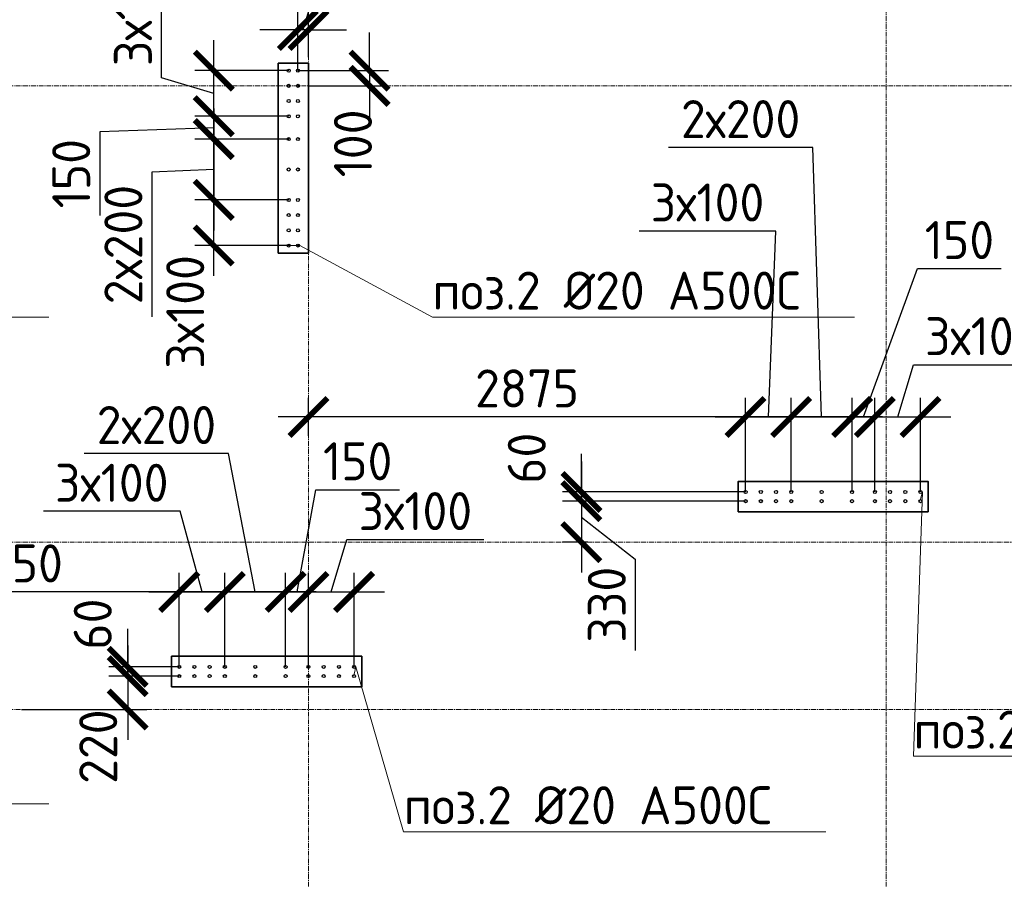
# Model space of a CAD drawing. Header units: millimetres. Extents: x 349531 to 1063351, y -131924 to 96186.
# Tile 221 of 230: x 1012910 to 1019386, y 44345 to 49996. Entities that reach past the tile are written whole.
import ezdxf
from ezdxf import colors
from ezdxf.entities.mleader import LeaderData, LeaderLine
from ezdxf.math import Vec2, Vec3

# ---------------------------------------------------------------- set-up
doc = ezdxf.new("R2010")
doc.units = ezdxf.units.MM
doc.linetypes.add('______5', pattern=[1100, 800, -100, 100, -100])
doc.linetypes.add('осевая', pattern=[50.8, 31.75, -6.35, 6.35, -6.35])
for name, color, linetype, lineweight in [('1 Стены', 3, 'Continuous', 30), ('Конструкции 0.5', 5, 'Continuous', 50), ('Оси', 40, '______5', 18), ('подоснова', 151, 'Continuous', 5), ('РАЗМЕРЫ', 1, 'Continuous', 9)]:
    doc.layers.add(name, color=color, linetype=linetype, lineweight=lineweight)
doc.layers.add('Колонна_ бетон', color=7, linetype='Continuous', lineweight=50, true_color=0xb4b496)
doc.styles.add('GOST-2.304_Type-B', font='GOST_Common.ttf')
doc.dimstyles.new('СПДС', dxfattribs={"dimscale": 100, "dimtxt": 2.5, "dimasz": 2.5, "dimexe": 1.25, "dimexo": 0, "dimtad": 1, "dimdec": 0, "dimtxsty": 'GOST-2.304_Type-B', "dimblk": 'ARCHTICK', "dimcen": 2.5, "dimdle": 2, "dimadec": 0, "dimazin": 2, "dimtfac": 0.75, "dimtdec": 0, "dimtmove": 1, "dimatfit": 3, "dimfxl": 1, "dimtolj": 1, "dimarcsym": 1})

# ---------------------------------------------------------------- blocks, each defined once
blk = doc.blocks.new('_None')
blk = doc.blocks.new('_ArchTick')
at = {"color": 0, "linetype": 'ByBlock', "const_width": 0.15}
blk.add_lwpolyline([(-0.5, -0.5), (0.5, 0.5)], dxfattribs=at)
blk = doc.blocks.new('*D153')
at = {"layer": 'DEFPOINTS', "color": 0, "transparency": 16777216}
for p in [(1014186.2, 48811.3), (1014679.2, 48811.3, -360), (1014679.2, 48511.3, -360)]:
    blk.add_point(p, dxfattribs=at)
at = {"layer": 'РАЗМЕРЫ', "color": 0, "lineweight": -2, "transparency": 16777216}
for p, q in [((1014186.2, 48311.3), (1014186.2, 49011.3)), ((1014679.2, 48811.3), (1014061.2, 48811.3)), ((1014679.2, 48511.3), (1014061.2, 48511.3))]:
    blk.add_line(p, q, dxfattribs=at)
at = {"layer": 'РАЗМЕРЫ', "color": 0, "lineweight": -2, "transparency": 16777216, "xscale": 250, "yscale": 250, "zscale": 250}
for p, rotation in [((1014186.2, 48811.3), 90), ((1014186.2, 48511.3), 270)]:
    blk.add_blockref('_ArchTick', p, dxfattribs=dict(at, rotation=rotation))
at = {"layer": 'РАЗМЕРЫ', "color": 0, "transparency": 16777216, "insert": (1013998.7, 48075.3), "char_height": 250, "attachment_point": 5, "rotation": 90, "style": 'GOST-2.304_Type-B'}
blk.add_mtext('\\A1;3х100', dxfattribs=at)
blk = doc.blocks.new('*D154')
at = {"layer": 'DEFPOINTS', "color": 0, "transparency": 16777216}
for p in [(1014186.2, 49661.3), (1014679.2, 49661.3, -360), (1014679.2, 49361.3, -360)]:
    blk.add_point(p, dxfattribs=at)
at = {"layer": 'РАЗМЕРЫ', "color": 0, "lineweight": -2, "transparency": 16777216}
for p, q in [((1013842.4, 49614.5), (1013842.4, 50514.5)), ((1014186.2, 49161.3), (1014186.2, 49861.3)), ((1014186.2, 49511.3), (1013842.4, 49614.5)), ((1014679.2, 49661.3), (1014061.2, 49661.3)), ((1014679.2, 49361.3), (1014061.2, 49361.3))]:
    blk.add_line(p, q, dxfattribs=at)
at = {"layer": 'РАЗМЕРЫ', "color": 0, "lineweight": -2, "transparency": 16777216, "xscale": 250, "yscale": 250, "zscale": 250}
for p, rotation in [((1014186.2, 49661.3), 90), ((1014186.2, 49361.3), 270)]:
    blk.add_blockref('_ArchTick', p, dxfattribs=dict(at, rotation=rotation))
at = {"layer": 'РАЗМЕРЫ', "color": 0, "transparency": 16777216, "insert": (1013654.9, 50064.5), "char_height": 250, "attachment_point": 5, "rotation": 90, "style": 'GOST-2.304_Type-B'}
blk.add_mtext('\\A1;3х100', dxfattribs=at)
blk = doc.blocks.new('*D155')
at = {"layer": 'DEFPOINTS', "color": 0, "transparency": 16777216}
for p in [(1014679.2, 49211.3, -360), (1014186.2, 48811.3), (1014679.2, 48811.3, -360)]:
    blk.add_point(p, dxfattribs=at)
at = {"layer": 'РАЗМЕРЫ', "color": 0, "lineweight": -2, "transparency": 16777216}
for p, q in [((1014186.2, 49411.3), (1014186.2, 48611.3)), ((1014679.2, 49211.3), (1014061.2, 49211.3)), ((1014186.2, 49011.3), (1013779.3, 48992.8)), ((1013779.3, 48992.8), (1013779.3, 48042.8)), ((1014679.2, 48811.3), (1014061.2, 48811.3))]:
    blk.add_line(p, q, dxfattribs=at)
at = {"layer": 'РАЗМЕРЫ', "color": 0, "lineweight": -2, "transparency": 16777216, "xscale": 250, "yscale": 250, "zscale": 250}
for p, rotation in [((1014186.2, 49211.3), 90), ((1014186.2, 48811.3), 270)]:
    blk.add_blockref('_ArchTick', p, dxfattribs=dict(at, rotation=rotation))
at = {"layer": 'РАЗМЕРЫ', "color": 0, "transparency": 16777216, "insert": (1013591.8, 48517.8), "char_height": 250, "attachment_point": 5, "rotation": 90, "style": 'GOST-2.304_Type-B'}
blk.add_mtext('\\A1;2х200', dxfattribs=at)
blk = doc.blocks.new('*D151')
at = {"layer": 'DEFPOINTS', "color": 0, "transparency": 16777216}
for p in [(1014186.2, 49361.3), (1014679.2, 49361.3), (1014679.2, 49211.3, -360)]:
    blk.add_point(p, dxfattribs=at)
at = {"layer": 'РАЗМЕРЫ', "color": 0, "lineweight": -2, "transparency": 16777216}
for p, q in [((1014186.2, 49011.3), (1014186.2, 49561.3)), ((1014679.2, 49361.3), (1014061.2, 49361.3)), ((1014186.2, 49286.3), (1013436.1, 49258.8)), ((1013436.1, 49258.8), (1013436.1, 48708.8)), ((1014679.2, 49211.3), (1014061.2, 49211.3))]:
    blk.add_line(p, q, dxfattribs=at)
at = {"layer": 'РАЗМЕРЫ', "color": 0, "lineweight": -2, "transparency": 16777216, "xscale": 250, "yscale": 250, "zscale": 250}
for p, rotation in [((1014186.2, 49361.3), 90), ((1014186.2, 49211.3), 270)]:
    blk.add_blockref('_ArchTick', p, dxfattribs=dict(at, rotation=rotation))
at = {"layer": 'РАЗМЕРЫ', "color": 0, "transparency": 16777216, "insert": (1013248.6, 48983.8), "char_height": 250, "attachment_point": 5, "rotation": 90, "style": 'GOST-2.304_Type-B'}
blk.add_mtext('\\A1;150', dxfattribs=at)
blk = doc.blocks.new('*D152')
at = {"layer": 'DEFPOINTS', "color": 0, "transparency": 16777216}
for p in [(1014739.5, 49928.6), (1014809, 49749.6), (1014739.5, 49661.3, -360)]:
    blk.add_point(p, dxfattribs=at)
at = {"layer": 'РАЗМЕРЫ', "color": 0, "lineweight": -2, "transparency": 16777216}
for p, q in [((1014774.3, 49928.6), (1014877.4, 50272.3)), ((1014877.4, 50272.3), (1015301.3, 50272.3)), ((1014739.5, 49661.3), (1014739.5, 50053.6)), ((1014809, 49749.6), (1014809, 50053.6)), ((1014739.5, 49928.6), (1014489.5, 49928.6)), ((1014809, 49928.6), (1014739.5, 49928.6)), ((1014809, 49928.6), (1014739.5, 49928.6)), ((1014809, 49928.6), (1015059, 49928.6))]:
    blk.add_line(p, q, dxfattribs=at)
at = {"layer": 'РАЗМЕРЫ', "color": 0, "lineweight": -2, "transparency": 16777216, "xscale": 250, "yscale": 250, "zscale": 250}
blk.add_blockref('_ArchTick', (1014739.5, 49928.6), dxfattribs=at)
at = {"layer": 'РАЗМЕРЫ', "color": 0, "lineweight": -2, "transparency": 16777216, "xscale": 250, "yscale": 250, "zscale": 250, "rotation": 180}
blk.add_blockref('_ArchTick', (1014809, 49928.6), dxfattribs=at)
at = {"layer": 'РАЗМЕРЫ', "color": 0, "transparency": 16777216, "insert": (1015089.4, 50459.8), "char_height": 250, "attachment_point": 5, "style": 'GOST-2.304_Type-B'}
blk.add_mtext('\\A1;70', dxfattribs=at)
blk = doc.blocks.new('*D156')
at = {"layer": 'DEFPOINTS', "color": 0, "transparency": 16777216}
for p in [(1014739.5, 49661.3), (1014809, 49561.3), (1015210.7, 49561.3)]:
    blk.add_point(p, dxfattribs=at)
at = {"layer": 'РАЗМЕРЫ', "color": 0, "lineweight": -2, "transparency": 16777216}
for p, q in [((1015210.7, 49661.3), (1015210.7, 49911.3)), ((1014739.5, 49661.3), (1015335.7, 49661.3)), ((1015210.7, 49661.3), (1015210.7, 49561.3)), ((1014809, 49561.3), (1015335.7, 49561.3)), ((1015210.7, 49561.3), (1015210.7, 49311.3))]:
    blk.add_line(p, q, dxfattribs=at)
at = {"layer": 'РАЗМЕРЫ', "color": 0, "lineweight": -2, "transparency": 16777216, "xscale": 250, "yscale": 250, "zscale": 250}
for p, rotation in [((1015210.7, 49661.3), 270), ((1015210.7, 49561.3), 90)]:
    blk.add_blockref('_ArchTick', p, dxfattribs=dict(at, rotation=rotation))
at = {"layer": 'РАЗМЕРЫ', "color": 0, "transparency": 16777216, "insert": (1015101.9, 49182.8), "char_height": 250, "attachment_point": 5, "rotation": 90, "style": 'GOST-2.304_Type-B'}
blk.add_mtext('\\A1;100', dxfattribs=at)
blk = doc.blocks.new('*D165')
at = {"layer": 'DEFPOINTS', "color": 0, "transparency": 16777216}
for p in [(1017984.3, 47384.4), (1017684.3, 46891.4, -360), (1017984.3, 46891.4, -360)]:
    blk.add_point(p, dxfattribs=at)
at = {"layer": 'РАЗМЕРЫ', "color": 0, "lineweight": -2, "transparency": 16777216}
for p, q in [((1017883.7, 48607), (1016983.7, 48607)), ((1017834.3, 47384.4), (1017883.7, 48607)), ((1017684.3, 46891.4), (1017684.3, 47509.4)), ((1017984.3, 46891.4), (1017984.3, 47509.4)), ((1017484.3, 47384.4), (1018184.3, 47384.4))]:
    blk.add_line(p, q, dxfattribs=at)
at = {"layer": 'РАЗМЕРЫ', "color": 0, "lineweight": -2, "transparency": 16777216, "xscale": 250, "yscale": 250, "zscale": 250, "rotation": 180}
blk.add_blockref('_ArchTick', (1017684.3, 47384.4), dxfattribs=at)
at = {"layer": 'РАЗМЕРЫ', "color": 0, "lineweight": -2, "transparency": 16777216, "xscale": 250, "yscale": 250, "zscale": 250}
blk.add_blockref('_ArchTick', (1017984.3, 47384.4), dxfattribs=at)
at = {"layer": 'РАЗМЕРЫ', "color": 0, "transparency": 16777216, "insert": (1017433.7, 48794.5), "char_height": 250, "attachment_point": 5, "style": 'GOST-2.304_Type-B'}
blk.add_mtext('\\A1;3х100', dxfattribs=at)
blk = doc.blocks.new('*D166')
at = {"layer": 'DEFPOINTS', "color": 0, "transparency": 16777216}
for p in [(1018834.3, 47384.4), (1018534.3, 46891.4, -360), (1018834.3, 46891.4, -360)]:
    blk.add_point(p, dxfattribs=at)
at = {"layer": 'РАЗМЕРЫ', "color": 0, "lineweight": -2, "transparency": 16777216}
for p, q in [((1018684.3, 47384.4), (1018787.5, 47728.1)), ((1018787.5, 47728.1), (1019687.5, 47728.1)), ((1018534.3, 46891.4), (1018534.3, 47509.4)), ((1018834.3, 46891.4), (1018834.3, 47509.4)), ((1018334.3, 47384.4), (1019034.3, 47384.4))]:
    blk.add_line(p, q, dxfattribs=at)
at = {"layer": 'РАЗМЕРЫ', "color": 0, "lineweight": -2, "transparency": 16777216, "xscale": 250, "yscale": 250, "zscale": 250, "rotation": 180}
blk.add_blockref('_ArchTick', (1018534.3, 47384.4), dxfattribs=at)
at = {"layer": 'РАЗМЕРЫ', "color": 0, "lineweight": -2, "transparency": 16777216, "xscale": 250, "yscale": 250, "zscale": 250}
blk.add_blockref('_ArchTick', (1018834.3, 47384.4), dxfattribs=at)
at = {"layer": 'РАЗМЕРЫ', "color": 0, "transparency": 16777216, "insert": (1019237.5, 47915.6), "char_height": 250, "attachment_point": 5, "style": 'GOST-2.304_Type-B'}
blk.add_mtext('\\A1;3х100', dxfattribs=at)
blk = doc.blocks.new('*D167')
at = {"layer": 'DEFPOINTS', "color": 0, "transparency": 16777216}
for p in [(1017984.3, 47384.4), (1017984.3, 46891.4, -360), (1018384.3, 46891.4, -360)]:
    blk.add_point(p, dxfattribs=at)
at = {"layer": 'РАЗМЕРЫ', "color": 0, "lineweight": -2, "transparency": 16777216}
for p, q in [((1018126.3, 49155.1), (1017176.3, 49155.1)), ((1018184.3, 47384.4), (1018126.3, 49155.1)), ((1017984.3, 46891.4), (1017984.3, 47509.4)), ((1018384.3, 46891.4), (1018384.3, 47509.4)), ((1018584.3, 47384.4), (1017784.3, 47384.4))]:
    blk.add_line(p, q, dxfattribs=at)
at = {"layer": 'РАЗМЕРЫ', "color": 0, "lineweight": -2, "transparency": 16777216, "xscale": 250, "yscale": 250, "zscale": 250, "rotation": 180}
blk.add_blockref('_ArchTick', (1017984.3, 47384.4), dxfattribs=at)
at = {"layer": 'РАЗМЕРЫ', "color": 0, "lineweight": -2, "transparency": 16777216, "xscale": 250, "yscale": 250, "zscale": 250}
blk.add_blockref('_ArchTick', (1018384.3, 47384.4), dxfattribs=at)
at = {"layer": 'РАЗМЕРЫ', "color": 0, "transparency": 16777216, "insert": (1017651.3, 49342.6), "char_height": 250, "attachment_point": 5, "style": 'GOST-2.304_Type-B'}
blk.add_mtext('\\A1;2х200', dxfattribs=at)
blk = doc.blocks.new('*D163')
at = {"layer": 'DEFPOINTS', "color": 0, "transparency": 16777216}
for p in [(1018534.3, 47384.4), (1018384.3, 46891.4, -360), (1018534.3, 46891.4)]:
    blk.add_point(p, dxfattribs=at)
at = {"layer": 'РАЗМЕРЫ', "color": 0, "lineweight": -2, "transparency": 16777216}
for p, q in [((1018459.3, 47384.4), (1018815.4, 48359.9)), ((1018815.4, 48359.9), (1019365.4, 48359.9)), ((1018384.3, 46891.4), (1018384.3, 47509.4)), ((1018534.3, 46891.4), (1018534.3, 47509.4)), ((1018184.3, 47384.4), (1018734.3, 47384.4))]:
    blk.add_line(p, q, dxfattribs=at)
at = {"layer": 'РАЗМЕРЫ', "color": 0, "lineweight": -2, "transparency": 16777216, "xscale": 250, "yscale": 250, "zscale": 250, "rotation": 180}
blk.add_blockref('_ArchTick', (1018384.3, 47384.4), dxfattribs=at)
at = {"layer": 'РАЗМЕРЫ', "color": 0, "lineweight": -2, "transparency": 16777216, "xscale": 250, "yscale": 250, "zscale": 250}
blk.add_blockref('_ArchTick', (1018534.3, 47384.4), dxfattribs=at)
at = {"layer": 'РАЗМЕРЫ', "color": 0, "transparency": 16777216, "insert": (1019090.4, 48547.4), "char_height": 250, "attachment_point": 5, "style": 'GOST-2.304_Type-B'}
blk.add_mtext('\\A1;150', dxfattribs=at)
blk = doc.blocks.new('*D164')
at = {"layer": 'DEFPOINTS', "color": 0, "transparency": 16777216}
for p in [(1016604.5, 46891.4), (1017684.3, 46891.4), (1017684.3, 46831)]:
    blk.add_point(p, dxfattribs=at)
at = {"layer": 'РАЗМЕРЫ', "color": 0, "lineweight": -2, "transparency": 16777216}
for p, q in [((1016604.5, 46891.4), (1016604.5, 47141.4)), ((1017684.3, 46891.4), (1016479.5, 46891.4)), ((1016604.5, 46831), (1016604.5, 46891.4)), ((1017684.3, 46831), (1016479.5, 46831)), ((1016604.5, 46831), (1016604.5, 46581))]:
    blk.add_line(p, q, dxfattribs=at)
at = {"layer": 'РАЗМЕРЫ', "color": 0, "lineweight": -2, "transparency": 16777216, "xscale": 250, "yscale": 250, "zscale": 250}
for p, rotation in [((1016604.5, 46891.4), 270), ((1016604.5, 46831), 90)]:
    blk.add_blockref('_ArchTick', p, dxfattribs=dict(at, rotation=rotation))
at = {"layer": 'РАЗМЕРЫ', "color": 0, "transparency": 16777216, "insert": (1016245, 47113.2), "char_height": 250, "attachment_point": 5, "rotation": 90, "style": 'GOST-2.304_Type-B'}
blk.add_mtext('\\A1;60', dxfattribs=at)
blk = doc.blocks.new('*D168')
at = {"layer": 'DEFPOINTS', "color": 0, "transparency": 16777216}
for p in [(1014809.3, 47384.4), (1014809.3, 47259.5, -360), (1017684.3, 46891.4)]:
    blk.add_point(p, dxfattribs=at)
at = {"layer": 'РАЗМЕРЫ', "color": 0, "lineweight": -2, "transparency": 16777216}
for p, q in [((1014809.3, 47259.5), (1014809.3, 47509.4)), ((1017684.3, 46891.4), (1017684.3, 47509.4)), ((1017884.3, 47384.4), (1014609.3, 47384.4))]:
    blk.add_line(p, q, dxfattribs=at)
at = {"layer": 'РАЗМЕРЫ', "color": 0, "lineweight": -2, "transparency": 16777216, "xscale": 250, "yscale": 250, "zscale": 250, "rotation": 180}
blk.add_blockref('_ArchTick', (1014809.3, 47384.4), dxfattribs=at)
at = {"layer": 'РАЗМЕРЫ', "color": 0, "lineweight": -2, "transparency": 16777216, "xscale": 250, "yscale": 250, "zscale": 250}
blk.add_blockref('_ArchTick', (1017684.3, 47384.4), dxfattribs=at)
at = {"layer": 'РАЗМЕРЫ', "color": 0, "transparency": 16777216, "insert": (1016246.8, 47571.9), "char_height": 250, "attachment_point": 5, "style": 'GOST-2.304_Type-B'}
blk.add_mtext('\\A1;2875', dxfattribs=at)
blk = doc.blocks.new('оси2')
at = {"layer": 'Оси', "color": 16, "linetype": 'осевая', "lineweight": 0, "transparency": 33554687}
for p, q in [((1020445.5, 5465.4), (1020445.5, -20739.3)), ((1024245.5, 5465.4), (1024245.5, -20739.3)), ((979200, -1392.9), (1032582.1, -1392.9)), ((979200, -4392.9), (1032582.1, -4392.9)), ((979200, -5492.9), (1032582.1, -5492.9))]:
    blk.add_line(p, q, dxfattribs=at)
blk = doc.blocks.new('стены техподполья')
at = {"layer": 'Колонна_ бетон', "color": 180, "linetype": 'Continuous', "lineweight": 35, "transparency": 33554687}
for p, q in [((493535.8, -3593.6), (493535.8, -3593.6)), ((493535.8, -3593.6), (493735.8, -3593.6)), ((493535.8, -3593.6), (493535.8, -4843.6)), ((493735.8, -3593.6), (493735.8, -3593.6)), ((493735.8, -4843.6), (493735.8, -3593.6)), ((493735.8, -4843.6), (493535.8, -4843.6)), ((493535.8, -4843.6), (493535.8, -4843.6)), ((493735.8, -4843.6), (493735.8, -4843.6)), ((496560.8, -6343.6), (496560.8, -6543.6)), ((497810.8, -6343.6), (496560.8, -6343.6)), ((496560.8, -6343.6), (496560.8, -6343.6)), ((497810.8, -6343.6), (497810.8, -6343.6)), ((497810.8, -6543.6), (497810.8, -6343.6)), ((496560.8, -6543.6), (496560.8, -6543.6)), ((497810.8, -6543.6), (496560.8, -6543.6)), ((497810.8, -6543.6), (497810.8, -6543.6)), ((492835.8, -7693.6), (492835.8, -7493.6)), ((492835.8, -7493.6), (492835.8, -7493.6)), ((494085.8, -7493.6), (492835.8, -7493.6)), ((494085.8, -7493.6), (494085.8, -7493.6)), ((494085.8, -7493.6), (494085.8, -7693.6)), ((492835.8, -7693.6), (492835.8, -7693.6)), ((494085.8, -7693.6), (492835.8, -7693.6)), ((494085.8, -7693.6), (494085.8, -7693.6))]:
    blk.add_line(p, q, dxfattribs=at)
blk = doc.blocks.new('*D504')
at = {"layer": 'DEFPOINTS', "color": 0, "transparency": 16777216}
for p in [(1017684.3, 46891.4, 360), (1016604.5, 46561.4), (1016646.9, 46561.4, -360)]:
    blk.add_point(p, dxfattribs=at)
at = {"layer": 'РАЗМЕРЫ', "color": 0, "lineweight": -2, "transparency": 16777216}
for p, q in [((1016604.5, 47091.4), (1016604.5, 46361.4)), ((1017684.3, 46891.4), (1016479.5, 46891.4)), ((1016604.5, 46726.4), (1016958.9, 46450.3)), ((1016646.9, 46561.4), (1016479.5, 46561.4)), ((1016958.9, 46450.3), (1016958.9, 45850.3))]:
    blk.add_line(p, q, dxfattribs=at)
at = {"layer": 'РАЗМЕРЫ', "color": 0, "lineweight": -2, "transparency": 16777216, "xscale": 250, "yscale": 250, "zscale": 250}
for p, rotation in [((1016604.5, 46891.4), 90), ((1016604.5, 46561.4), 270)]:
    blk.add_blockref('_ArchTick', p, dxfattribs=dict(at, rotation=rotation))
at = {"layer": 'РАЗМЕРЫ', "color": 0, "transparency": 16777216, "insert": (1016771.4, 46150.3), "char_height": 250, "attachment_point": 5, "rotation": 90, "style": 'GOST-2.304_Type-B'}
blk.add_mtext('\\A1;330', dxfattribs=at)
blk = doc.blocks.new('*D638')
at = {"layer": 'DEFPOINTS', "color": 0, "transparency": 16777216}
for p in [(1014259.2, 46234.4), (1013959.2, 45741.4, -360), (1014259.2, 45741.4, -360)]:
    blk.add_point(p, dxfattribs=at)
at = {"layer": 'РАЗМЕРЫ', "color": 0, "lineweight": -2, "transparency": 16777216}
for p, q in [((1013965.5, 46764.3), (1013065.5, 46764.3)), ((1014109.2, 46234.4), (1013965.5, 46764.3)), ((1013959.2, 45741.4), (1013959.2, 46359.4)), ((1014259.2, 45741.4), (1014259.2, 46359.4)), ((1013759.2, 46234.4), (1014459.2, 46234.4))]:
    blk.add_line(p, q, dxfattribs=at)
at = {"layer": 'РАЗМЕРЫ', "color": 0, "lineweight": -2, "transparency": 16777216, "xscale": 250, "yscale": 250, "zscale": 250, "rotation": 180}
blk.add_blockref('_ArchTick', (1013959.2, 46234.4), dxfattribs=at)
at = {"layer": 'РАЗМЕРЫ', "color": 0, "lineweight": -2, "transparency": 16777216, "xscale": 250, "yscale": 250, "zscale": 250}
blk.add_blockref('_ArchTick', (1014259.2, 46234.4), dxfattribs=at)
at = {"layer": 'РАЗМЕРЫ', "color": 0, "transparency": 16777216, "insert": (1013515.5, 46951.8), "char_height": 250, "attachment_point": 5, "style": 'GOST-2.304_Type-B'}
blk.add_mtext('\\A1;3х100', dxfattribs=at)
blk = doc.blocks.new('*D639')
at = {"layer": 'DEFPOINTS', "color": 0, "transparency": 16777216}
for p in [(1015109.2, 46234.4), (1014809.2, 45741.4, -360), (1015109.2, 45741.4, -360)]:
    blk.add_point(p, dxfattribs=at)
at = {"layer": 'РАЗМЕРЫ', "color": 0, "lineweight": -2, "transparency": 16777216}
for p, q in [((1014959.2, 46234.4), (1015062.3, 46578.1)), ((1015062.3, 46578.1), (1015962.3, 46578.1)), ((1014809.2, 45741.4), (1014809.2, 46359.4)), ((1015109.2, 45741.4), (1015109.2, 46359.4)), ((1014609.2, 46234.4), (1015309.2, 46234.4))]:
    blk.add_line(p, q, dxfattribs=at)
at = {"layer": 'РАЗМЕРЫ', "color": 0, "lineweight": -2, "transparency": 16777216, "xscale": 250, "yscale": 250, "zscale": 250, "rotation": 180}
blk.add_blockref('_ArchTick', (1014809.2, 46234.4), dxfattribs=at)
at = {"layer": 'РАЗМЕРЫ', "color": 0, "lineweight": -2, "transparency": 16777216, "xscale": 250, "yscale": 250, "zscale": 250}
blk.add_blockref('_ArchTick', (1015109.2, 46234.4), dxfattribs=at)
at = {"layer": 'РАЗМЕРЫ', "color": 0, "transparency": 16777216, "insert": (1015512.3, 46765.6), "char_height": 250, "attachment_point": 5, "style": 'GOST-2.304_Type-B'}
blk.add_mtext('\\A1;3х100', dxfattribs=at)
blk = doc.blocks.new('*D640')
at = {"layer": 'DEFPOINTS', "color": 0, "transparency": 16777216}
for p in [(1014259.2, 46234.4), (1014259.2, 45741.4, -360), (1014659.2, 45741.4, -360)]:
    blk.add_point(p, dxfattribs=at)
at = {"layer": 'РАЗМЕРЫ', "color": 0, "lineweight": -2, "transparency": 16777216}
for p, q in [((1014284.3, 47143.9), (1013334.3, 47143.9)), ((1014459.2, 46234.4), (1014284.3, 47143.9)), ((1014259.2, 45741.4), (1014259.2, 46359.4)), ((1014659.2, 45741.4), (1014659.2, 46359.4)), ((1014859.2, 46234.4), (1014059.2, 46234.4))]:
    blk.add_line(p, q, dxfattribs=at)
at = {"layer": 'РАЗМЕРЫ', "color": 0, "lineweight": -2, "transparency": 16777216, "xscale": 250, "yscale": 250, "zscale": 250, "rotation": 180}
blk.add_blockref('_ArchTick', (1014259.2, 46234.4), dxfattribs=at)
at = {"layer": 'РАЗМЕРЫ', "color": 0, "lineweight": -2, "transparency": 16777216, "xscale": 250, "yscale": 250, "zscale": 250}
blk.add_blockref('_ArchTick', (1014659.2, 46234.4), dxfattribs=at)
at = {"layer": 'РАЗМЕРЫ', "color": 0, "transparency": 16777216, "insert": (1013809.3, 47331.4), "char_height": 250, "attachment_point": 5, "style": 'GOST-2.304_Type-B'}
blk.add_mtext('\\A1;2х200', dxfattribs=at)
blk = doc.blocks.new('*D636')
at = {"layer": 'DEFPOINTS', "color": 0, "transparency": 16777216}
for p in [(1014809.2, 46234.4), (1014659.2, 45741.4, -360), (1014809.2, 45741.4)]:
    blk.add_point(p, dxfattribs=at)
at = {"layer": 'РАЗМЕРЫ', "color": 0, "lineweight": -2, "transparency": 16777216}
for p, q in [((1014734.2, 46234.4), (1014857.9, 46905.6)), ((1014857.9, 46905.6), (1015407.9, 46905.6)), ((1014659.2, 45741.4), (1014659.2, 46359.4)), ((1014809.2, 45741.4), (1014809.2, 46359.4)), ((1014459.2, 46234.4), (1015009.2, 46234.4))]:
    blk.add_line(p, q, dxfattribs=at)
at = {"layer": 'РАЗМЕРЫ', "color": 0, "lineweight": -2, "transparency": 16777216, "xscale": 250, "yscale": 250, "zscale": 250, "rotation": 180}
blk.add_blockref('_ArchTick', (1014659.2, 46234.4), dxfattribs=at)
at = {"layer": 'РАЗМЕРЫ', "color": 0, "lineweight": -2, "transparency": 16777216, "xscale": 250, "yscale": 250, "zscale": 250}
blk.add_blockref('_ArchTick', (1014809.2, 46234.4), dxfattribs=at)
at = {"layer": 'РАЗМЕРЫ', "color": 0, "transparency": 16777216, "insert": (1015132.9, 47093.1), "char_height": 250, "attachment_point": 5, "style": 'GOST-2.304_Type-B'}
blk.add_mtext('\\A1;150', dxfattribs=at)
blk = doc.blocks.new('*D637')
at = {"layer": 'DEFPOINTS', "color": 0, "transparency": 16777216}
for p in [(1013620.2, 45741.4), (1013959.2, 45741.4), (1013959.2, 45681)]:
    blk.add_point(p, dxfattribs=at)
at = {"layer": 'РАЗМЕРЫ', "color": 0, "lineweight": -2, "transparency": 16777216}
for p, q in [((1013620.2, 45741.4), (1013620.2, 45991.4)), ((1013959.2, 45741.4), (1013495.2, 45741.4)), ((1013620.2, 45681), (1013620.2, 45741.4)), ((1013959.2, 45681), (1013495.2, 45681)), ((1013620.2, 45681), (1013620.2, 45431))]:
    blk.add_line(p, q, dxfattribs=at)
at = {"layer": 'РАЗМЕРЫ', "color": 0, "lineweight": -2, "transparency": 16777216, "xscale": 250, "yscale": 250, "zscale": 250}
for p, rotation in [((1013620.2, 45741.4), 270), ((1013620.2, 45681), 90)]:
    blk.add_blockref('_ArchTick', p, dxfattribs=dict(at, rotation=rotation))
at = {"layer": 'РАЗМЕРЫ', "color": 0, "transparency": 16777216, "insert": (1013390.3, 46022.6), "char_height": 250, "attachment_point": 5, "rotation": 90, "style": 'GOST-2.304_Type-B'}
blk.add_mtext('\\A1;60', dxfattribs=at)
blk = doc.blocks.new('*D641')
at = {"layer": 'DEFPOINTS', "color": 0, "transparency": 16777216}
for p in [(1011809.3, 46234.4), (1011809.3, 46109.5, -360), (1013959.2, 45741.4)]:
    blk.add_point(p, dxfattribs=at)
at = {"layer": 'РАЗМЕРЫ', "color": 0, "lineweight": -2, "transparency": 16777216}
for p, q in [((1011809.3, 46109.5), (1011809.3, 46359.4)), ((1013959.2, 45741.4), (1013959.2, 46359.4)), ((1014159.2, 46234.4), (1011609.3, 46234.4))]:
    blk.add_line(p, q, dxfattribs=at)
at = {"layer": 'РАЗМЕРЫ', "color": 0, "lineweight": -2, "transparency": 16777216, "xscale": 250, "yscale": 250, "zscale": 250, "rotation": 180}
blk.add_blockref('_ArchTick', (1011809.3, 46234.4), dxfattribs=at)
at = {"layer": 'РАЗМЕРЫ', "color": 0, "lineweight": -2, "transparency": 16777216, "xscale": 250, "yscale": 250, "zscale": 250}
blk.add_blockref('_ArchTick', (1013959.2, 46234.4), dxfattribs=at)
at = {"layer": 'РАЗМЕРЫ', "color": 0, "transparency": 16777216, "insert": (1012884.2, 46421.9), "char_height": 250, "attachment_point": 5, "style": 'GOST-2.304_Type-B'}
blk.add_mtext('\\A1;2150', dxfattribs=at)
blk = doc.blocks.new('*D642')
at = {"layer": 'DEFPOINTS', "color": 0, "transparency": 16777216}
for p in [(1013909.2, 45681, 360), (1012921.8, 45461.4, -360), (1013620.2, 45461.4)]:
    blk.add_point(p, dxfattribs=at)
at = {"layer": 'РАЗМЕРЫ', "color": 0, "lineweight": -2, "transparency": 16777216}
for p, q in [((1013620.2, 45881), (1013620.2, 45261.4)), ((1013909.2, 45681), (1013495.2, 45681)), ((1012921.8, 45461.4), (1013745.2, 45461.4))]:
    blk.add_line(p, q, dxfattribs=at)
at = {"layer": 'РАЗМЕРЫ', "color": 0, "lineweight": -2, "transparency": 16777216, "xscale": 250, "yscale": 250, "zscale": 250}
for p, rotation in [((1013620.2, 45681), 90), ((1013620.2, 45461.4), 270)]:
    blk.add_blockref('_ArchTick', p, dxfattribs=dict(at, rotation=rotation))
at = {"layer": 'РАЗМЕРЫ', "color": 0, "transparency": 16777216, "insert": (1013426.3, 45217.2), "char_height": 250, "attachment_point": 5, "rotation": 90, "style": 'GOST-2.304_Type-B'}
blk.add_mtext('\\A1;220', dxfattribs=at)

msp = doc.modelspace()

# ---------------------------------------------------------------- linework, layer by layer
at = {"layer": '1 Стены', "color": 252, "lineweight": 0, "true_color": 0x939598}
for p, q in [((1014809.3, 49711.4), (1014609.2, 49711.4)), ((1014609.2, 49711.4), (1014609.2, 48461.4)), ((1014609.2, 48461.4), (1014609.2, 49711.4)), ((1014609.2, 49711.3), (1014809.2, 49711.3)), ((1014609.2, 48461.3), (1014609.2, 49711.3)), ((1014609.3, 49711.4), (1014609.3, 48461.4)), ((1014809.2, 48461.4), (1014809.2, 49711.4)), ((1014809.2, 49711.4), (1014809.2, 48461.3)), ((1014809.3, 48461.4), (1014809.3, 49711.4)), ((1014609.2, 48461.4), (1014809.3, 48461.4)), ((1014809.2, 48461.4), (1014609.2, 48461.4)), ((1014809.2, 48461.3), (1014609.2, 48461.3)), ((1018884.3, 46961.4), (1017634.3, 46961.4)), ((1017634.3, 46961.4), (1017634.3, 46761.4)), ((1017634.3, 46761.4), (1017634.3, 46961.4)), ((1018884.3, 46761.4), (1018884.3, 46961.4)), ((1017634.3, 46761.4), (1018884.3, 46761.4)), ((1015159.2, 45811.4), (1013909.2, 45811.4)), ((1013909.2, 45811.4), (1013909.2, 45611.4)), ((1013909.2, 45611.4), (1013909.2, 45811.4)), ((1015159.2, 45611.4), (1015159.2, 45811.4)), ((1013909.2, 45611.4), (1015159.2, 45611.4))]:
    msp.add_line(p, q, dxfattribs=at)
at = {"layer": 'РАЗМЕРЫ', "color": 6, "linetype": 'Continuous', "lineweight": 30}
for centre in [(1014679.2, 49661.3), (1014739.5, 49661.3), (1014679.2, 49561.3), (1014739.5, 49561.3), (1014679.2, 49461.3), (1014739.5, 49461.3), (1014679.2, 49361.3), (1014739.5, 49361.3), (1014679.2, 49211.3), (1014739.5, 49211.3), (1014679.2, 49011.3), (1014739.5, 49011.3), (1014679.2, 48811.3), (1014739.5, 48811.3), (1014679.2, 48711.3), (1014739.5, 48711.3), (1014679.2, 48611.3), (1014739.5, 48611.3), (1014679.2, 48511.3), (1014739.5, 48511.3), (1017684.3, 46891.4), (1017784.3, 46891.4), (1017884.3, 46891.4), (1017984.3, 46891.4), (1018184.3, 46891.4), (1018384.3, 46891.4), (1018534.3, 46891.4), (1018634.3, 46891.4), (1018734.3, 46891.4), (1018834.3, 46891.4), (1017684.3, 46831), (1017784.3, 46831), (1017884.3, 46831), (1017984.3, 46831), (1018184.3, 46831), (1018384.3, 46831), (1018534.3, 46831), (1018634.3, 46831), (1018734.3, 46831), (1018834.3, 46831), (1013959.2, 45741.4), (1014059.2, 45741.4), (1014159.2, 45741.4), (1014259.2, 45741.4), (1014459.2, 45741.4), (1014659.2, 45741.4), (1014809.2, 45741.4), (1014909.2, 45741.4), (1015009.2, 45741.4), (1015109.2, 45741.4), (1013959.2, 45681), (1014059.2, 45681), (1014159.2, 45681), (1014259.2, 45681), (1014459.2, 45681), (1014659.2, 45681), (1014809.2, 45681), (1014909.2, 45681), (1015009.2, 45681), (1015109.2, 45681)]:
    msp.add_circle(centre, 10, dxfattribs=at)

# ---------------------------------------------------------------- block references
at = {"layer": 'Конструкции 0.5'}
msp.add_blockref('стены техподполья', (521073.4, 53304.9, 360), dxfattribs=at)
at = {"layer": 'РАЗМЕРЫ'}
msp.add_blockref('оси2', (-5636.2, 50954.2, -360), dxfattribs=at)

# ---------------------------------------------------------------- dimensions: what is measured, and where the dimension line sits
for base, p1, p2, picture, middle in [((1014739.5428, 49928.5569, 360), (1014809.0487, 49749.6343, 360), (1014739.5428, 49661.3495), '*D152', (1014939.9207, 50459.8069, 360)), ((1014809.3, 47384.4), (1017684.3, 46891.4), (1014809.3, 47259.5, -360), '*D168', (1016246.8, 47571.9)), ((1011809.3, 46234.4), (1013959.2, 45741.4), (1011809.3, 46109.5, -360), '*D641', (1012884.2, 46421.9))]:
    dim = msp.add_linear_dim(base=base, p1=p1, p2=p2, dimstyle='СПДС', dxfattribs=at)
    dim.commit()
    dim.dimension.update_dxf_attribs({"geometry": picture, "text_midpoint": middle})
dim = msp.add_linear_dim(base=(1014186.2, 49661.3, 360), p1=(1014679.2, 49361.3), p2=(1014679.2, 49661.3), angle=90, text='3х100', dimstyle='СПДС', dxfattribs=at)
dim.commit()
dim.dimension.update_dxf_attribs({"geometry": '*D154', "text_midpoint": (1013654.9, 49677, 360)})
for base, p1, p2, picture, middle in [((1015210.7, 49561.3), (1014739.5, 49661.3), (1014809, 49561.3), '*D156', (1015289.4, 49182.8)), ((1014186.2, 49361.3, 360), (1014679.2, 49211.3), (1014679.2, 49361.3, 360), '*D151', (1013436.1, 49196.3, 360)), ((1016604.5, 46891.4, 360), (1017684.3, 46831, 360), (1017684.3, 46891.4, 360), '*D164', (1016432.5, 47113.2, 360)), ((1016604.5, 46561.4), (1017684.3, 46891.4, 360), (1016646.9, 46561.4, -360), '*D504', (1016958.9, 46387.8)), ((1013620.2, 45741.4, 360), (1013959.2, 45681, 360), (1013959.2, 45741.4, 360), '*D637', (1013577.8, 46022.6, 360)), ((1013620.2, 45461.4), (1013909.2, 45681, 360), (1012921.8, 45461.4, -360), '*D642', (1013613.8, 45217.2))]:
    dim = msp.add_linear_dim(base=base, p1=p1, p2=p2, angle=90, dimstyle='СПДС', dxfattribs=at)
    dim.commit()
    dim.dimension.update_dxf_attribs({"geometry": picture, "text_midpoint": middle, "dimtype": 160})
for base, p1, p2, text, picture, middle in [((1017984.3, 47384.4, 360), (1018384.3, 46891.4), (1017984.3, 46891.4), '2х200', '*D167', (1018063.8, 49155.1, 360)), ((1017984.3, 47384.4, 360), (1017684.3, 46891.4), (1017984.3, 46891.4), '3х100', '*D165', (1017821.2, 48607, 360)), ((1014259.2, 46234.4, 360), (1014659.2, 45741.4), (1014259.2, 45741.4), '2х200', '*D640', (1014221.8, 47143.9, 360)), ((1014259.2, 46234.4, 360), (1013959.2, 45741.4), (1014259.2, 45741.4), '3х100', '*D638', (1013903, 46764.3, 360))]:
    dim = msp.add_linear_dim(base=base, p1=p1, p2=p2, text=text, dimstyle='СПДС', dxfattribs=at)
    dim.commit()
    dim.dimension.update_dxf_attribs({"geometry": picture, "text_midpoint": middle, "dimtype": 160})
for p1, text, picture, middle in [((1014679.2, 49211.3), '2х200', '*D155', (1013779.3, 48930.3, 360)), ((1014679.2, 48511.3), '3х100', '*D153', (1014186.2, 48075.3, 360))]:
    dim = msp.add_linear_dim(base=(1014186.2, 48811.3, 360), p1=p1, p2=(1014679.2, 48811.3), angle=90, text=text, dimstyle='СПДС', dxfattribs=at)
    dim.commit()
    dim.dimension.update_dxf_attribs({"geometry": picture, "text_midpoint": middle, "dimtype": 160})
for base, p1, p2, picture, middle in [((1018534.3, 47384.4, 360), (1018384.3, 46891.4), (1018534.3, 46891.4, 360), '*D163', (1018877.9, 48359.9, 360)), ((1014809.2, 46234.4, 360), (1014659.2, 45741.4), (1014809.2, 45741.4, 360), '*D636', (1014920.4, 46905.6, 360))]:
    dim = msp.add_linear_dim(base=base, p1=p1, p2=p2, dimstyle='СПДС', dxfattribs=at)
    dim.commit()
    dim.dimension.update_dxf_attribs({"geometry": picture, "text_midpoint": middle, "dimtype": 160})
for base, p1, p2, picture, middle in [((1018834.3, 47384.4, 360), (1018534.3, 46891.4), (1018834.3, 46891.4), '*D166', (1018850, 47915.6, 360)), ((1015109.2, 46234.4, 360), (1014809.2, 45741.4), (1015109.2, 45741.4), '*D639', (1015124.8, 46765.6, 360))]:
    dim = msp.add_linear_dim(base=base, p1=p1, p2=p2, text='3х100', dimstyle='СПДС', dxfattribs=at)
    dim.commit()
    dim.dimension.update_dxf_attribs({"geometry": picture, "text_midpoint": middle})

# ---------------------------------------------------------------- leaders
at = {"layer": 'подоснова', "color": 4, "ltscale": 0.3}
ml = msp.add_multileader_mtext('Standard', dxfattribs=at)
ml.set_content('{\\C2;поз.2 %%C20 А500С }', color=4, style='GOST-2.304_Type-B')
ml.set_leader_properties(color=256, linetype='ByLayer', lineweight=15)
ml.set_arrow_properties(name='NONE')
ml.build(insert=Vec2(0, 0))
ml.multileader.update_dxf_attribs({"text_left_attachment_type": 6, "text_right_attachment_type": 6, "dogleg_length": 0.1, "arrow_head_size": 18})
ctx = ml.context
ctx.base_point, ctx.char_height, ctx.arrow_head_size, ctx.landing_gap_size, ctx.plane_origin = Vec3(1010324.2, 48040.1, 360), 250, 18, 20, Vec3(1014625.9, 47766.6, 360)
ctx.left_attachment, ctx.right_attachment, ctx.text_align_type = 6, 6, 1
notes = []
notes.append((ctx, [(1, (1, 1, 0), (1010324.1, 48040.1, 360), (1, 0), 0.1, [(1, [(1009379.4, 48511.3, 360), (1009452.2, 48511.9, 360)], 0, [])])]))
ctx.mtext.insert, ctx.mtext.width, ctx.mtext.alignment, ctx.mtext.flow_direction = Vec3(1011536.1, 48340.1, 360), 4075.871, 2, 5
ml = msp.add_multileader_mtext('Standard', dxfattribs=at)
ml.set_content('{\\C2;поз.2 %%C20 А500С }', color=4, style='GOST-2.304_Type-B')
ml.set_leader_properties(color=256, linetype='ByLayer', lineweight=15)
ml.set_arrow_properties(name='NONE')
ml.build(insert=Vec2(0, 0))
ml.multileader.update_dxf_attribs({"text_left_attachment_type": 6, "text_right_attachment_type": 6, "dogleg_length": 0.1, "arrow_head_size": 18})
ctx = ml.context
ctx.base_point, ctx.char_height, ctx.arrow_head_size, ctx.landing_gap_size, ctx.plane_origin = Vec3(1015624, 48040.1, 360), 250, 18, 20, Vec3(1019925.8, 47766.6, 360)
ctx.left_attachment, ctx.right_attachment, ctx.text_align_type = 6, 6, 1
notes.append((ctx, [(1, (1, 1, 0), (1015623.9, 48040.1, 360), (1, 0), 0.1, [(1, [(1014679.2, 48511.3, 360), (1014752, 48511.9, 360)], 0, [])])]))
ctx.mtext.insert, ctx.mtext.width, ctx.mtext.alignment, ctx.mtext.flow_direction = Vec3(1016835.9, 48340.1, 360), 4075.871, 2, 5
ml = msp.add_multileader_mtext('Standard', dxfattribs=at)
ml.set_content('{\\C2;поз.2 %%C20 А500С }', color=4, style='GOST-2.304_Type-B')
ml.set_leader_properties(color=256, linetype='ByLayer', lineweight=15)
ml.set_arrow_properties(name='NONE')
ml.build(insert=Vec2(0, 0))
ml.multileader.update_dxf_attribs({"text_left_attachment_type": 6, "text_right_attachment_type": 6, "dogleg_length": 0.1, "arrow_head_size": 18})
ctx = ml.context
ctx.base_point, ctx.char_height, ctx.arrow_head_size, ctx.landing_gap_size, ctx.plane_origin = Vec3(1018788.1, 45154, 360), 250, 18, 20, Vec3(1024020.6, 46146.6, 360)
ctx.left_attachment, ctx.right_attachment, ctx.text_align_type = 6, 6, 1
notes.append((ctx, [(1, (1, 1, 0), (1018788, 45154, 360), (1, 0), 0.1, [(1, [(1018834.3, 46843.5, 360), (1018846.8, 46891.9, 360)], 0, [])])]))
ctx.mtext.insert, ctx.mtext.width, ctx.mtext.alignment, ctx.mtext.flow_direction = Vec3(1019999.9, 45454, 360), 4075.871, 2, 5
ml = msp.add_multileader_mtext('Standard', dxfattribs=at)
ml.set_content('{\\C2;поз.2 %%C20 А500С }', color=4, style='GOST-2.304_Type-B')
ml.set_leader_properties(color=256, linetype='ByLayer', lineweight=15)
ml.set_arrow_properties(name='NONE')
ml.build(insert=Vec2(0, 0))
ml.multileader.update_dxf_attribs({"text_left_attachment_type": 6, "text_right_attachment_type": 6, "dogleg_length": 0.1, "arrow_head_size": 18})
ctx = ml.context
ctx.base_point, ctx.char_height, ctx.arrow_head_size, ctx.landing_gap_size, ctx.plane_origin = Vec3(1015435, 44657, 360), 250, 18, 20, Vec3(1020295.4, 44996.6, 360)
ctx.left_attachment, ctx.right_attachment, ctx.text_align_type = 6, 6, 1
notes.append((ctx, [(1, (1, 1, 0), (1015434.9, 44657, 360), (1, 0), 0.1, [(1, [(1015109.2, 45693.5, 360), (1015121.7, 45741.9, 360)], 0, [])])]))
ctx.mtext.insert, ctx.mtext.width, ctx.mtext.alignment, ctx.mtext.flow_direction = Vec3(1016646.9, 44957, 360), 4075.871, 2, 5
ml = msp.add_multileader_mtext('Standard', dxfattribs=at)
ml.set_content('{\\C2;поз.2 %%C20 А500С }', color=4, style='GOST-2.304_Type-B')
ml.set_leader_properties(color=256, linetype='ByLayer', lineweight=15)
ml.set_arrow_properties(name='NONE')
ml.build(insert=Vec2(0, 0))
ml.multileader.update_dxf_attribs({"text_left_attachment_type": 6, "text_right_attachment_type": 6, "dogleg_length": 0.1, "arrow_head_size": 18})
ctx = ml.context
ctx.base_point, ctx.char_height, ctx.arrow_head_size, ctx.landing_gap_size, ctx.plane_origin = Vec3(1010324.3, 44840.1, 360), 250, 18, 20, Vec3(1014626.1, 44566.6, 360)
ctx.left_attachment, ctx.right_attachment, ctx.text_align_type = 6, 6, 1
notes.append((ctx, [(1, (1, 1, 0), (1010324.2, 44840.1, 360), (1, 0), 0.1, [(1, [(1009379.5, 45311.3, 360), (1009452.3, 45311.9, 360)], 0, [])])]))
ctx.mtext.insert, ctx.mtext.width, ctx.mtext.alignment, ctx.mtext.flow_direction = Vec3(1011536.2, 45140.1, 360), 4075.871, 2, 5
for ctx, leaders in notes:
    for number, flags, end, landing, length, lines in leaders:
        leader = LeaderData()
        leader.index, (leader.has_last_leader_line, leader.has_dogleg_vector, leader.attachment_direction) = number, flags
        leader.last_leader_point, leader.dogleg_vector, leader.dogleg_length = Vec3(end), Vec3(landing), length
        for number, points, colour, breaks in lines:
            line = LeaderLine()
            line.index, line.vertices, line.color, line.breaks = number, Vec3.list(points), colors.encode_raw_color(colour), breaks
            leader.lines.append(line)
        ctx.leaders.append(leader)

doc.saveas('drawing.dxf')
